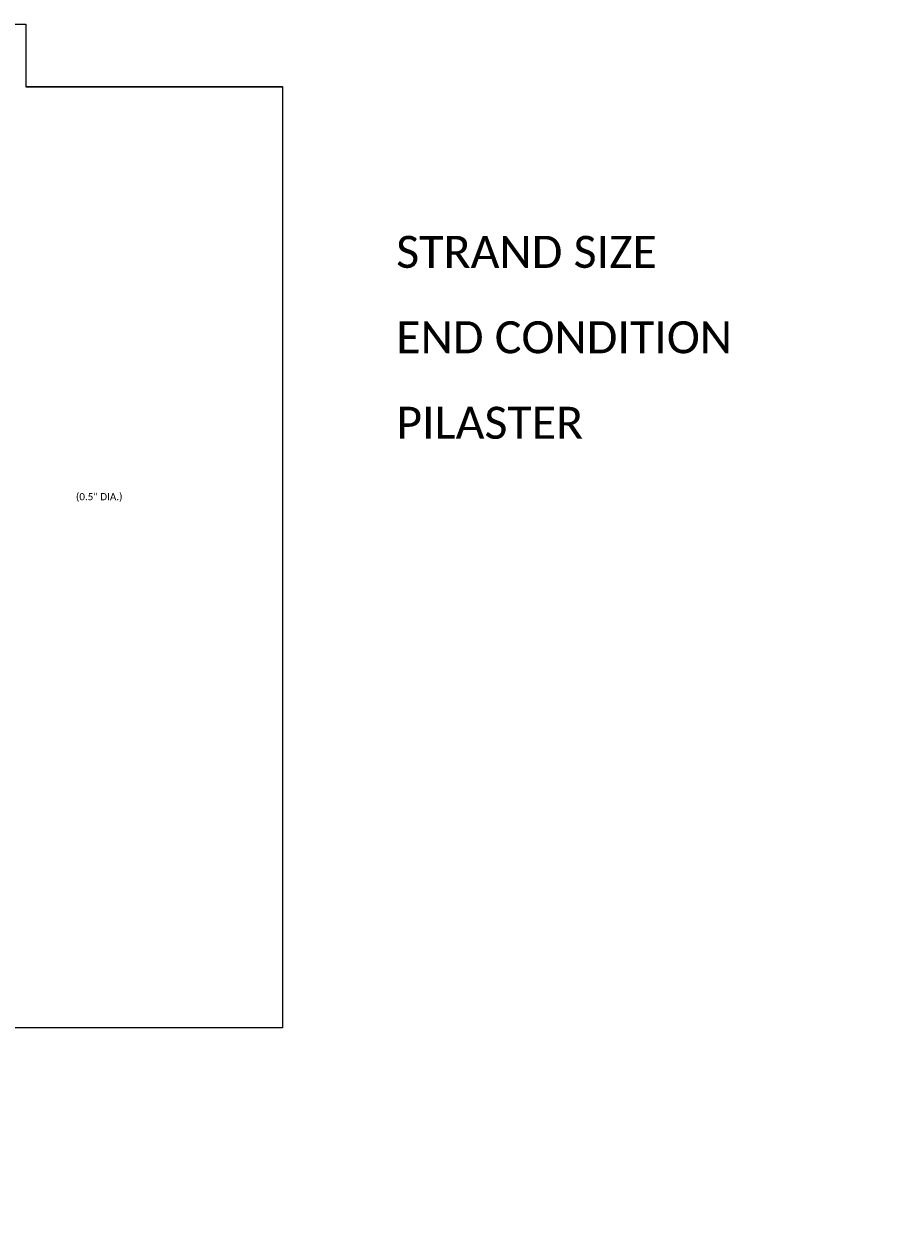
# Model space of a CAD drawing. Extents: x 23 to 884, y 6 to 258.
# Tile 10 of 11: x 346 to 531, y 6 to 258. Entities that reach past the tile are written whole.
import ezdxf
from ezdxf import colors
from ezdxf.entities.mleader import LeaderData, LeaderLine
from ezdxf.math import Vec2, Vec3

# ---------------------------------------------------------------- set-up
doc = ezdxf.new("R2010")
doc.units = 0
doc.header["$MEASUREMENT"] = 0
doc.linetypes.add('Wisdot7', pattern=[0.2875, 0.125, -0.05, 0.0625, -0.05])
doc.layers.add('B_ANNO_DIM', color=7, linetype='Continuous', lineweight=18)
doc.layers.add('B_ANNO_TEXT', color=7, linetype='Continuous', lineweight=18)
doc.layers.add('B_ANNO_NOPLOT', color=47, linetype='Continuous', lineweight=18, plot=False)
doc.styles.add('Annotative', font='calibri.ttf', dxfattribs={"height": 0.0625})
doc.styles.get("Standard").update_dxf_attribs({"font": 'calibri.ttf'})

# ---------------------------------------------------------------- blocks, each defined once
blk = doc.blocks.new('*U65')
at = {"layer": 'B_ANNO_NOPLOT', "flags": 128}
blk.add_lwpolyline([(15.35, -307.15), (15.35, -55.15), (339.28, -55.15), (339.28, -68.3), (393.35, -68.3), (393.35, -266.65), (331.92, -266.65), (331.92, -307.15)], close=True, dxfattribs=at)
at = {"layer": 'B_ANNO_TEXT', "insert": (417.35, -121.15), "char_height": 6.75, "width": 95.1709, "attachment_point": 4, "line_spacing_factor": 0.8}
blk.add_mtext('END CONDITION', dxfattribs=at)
blk = doc.blocks.new('*U138')
at = {"layer": 'B_ANNO_NOPLOT', "flags": 128}
blk.add_lwpolyline([(15.35, -307.15), (15.35, -55.15), (339.28, -55.15), (339.28, -68.3), (393.35, -68.3), (393.35, -266.65), (331.92, -266.65), (331.92, -307.15)], close=True, dxfattribs=at)
at = {"layer": 'B_ANNO_TEXT', "insert": (417.35, -103.15), "char_height": 6.75, "width": 95.1709, "attachment_point": 4, "line_spacing_factor": 0.8, "style": 'Annotative'}
blk.add_mtext('STRAND SIZE', dxfattribs=at)
at = {"layer": 'B_ANNO_TEXT', "insert": (349.82, -153.95), "char_height": 1.5, "width": 10.165, "attachment_point": 1, "style": 'Annotative'}
blk.add_mtext('(0.5" DIA.)', dxfattribs=at)
blk = doc.blocks.new('_Open30')
at = {"color": 0, "linetype": 'ByBlock', "lineweight": -2}
for p, q in [((-1, 0.27), (0, 0)), ((0, 0), (-1, -0.27)), ((0, 0), (-1, 0))]:
    blk.add_line(p, q, dxfattribs=at)
blk = doc.blocks.new('*U46')
at = {"layer": 'B_ANNO_NOPLOT', "flags": 128}
blk.add_lwpolyline([(22.5055, -324.5589), (22.5055, -72.5589), (346.4331, -72.5589), (346.4331, -85.7037), (400.5055, -85.7037), (400.5055, -284.0592), (339.0762, -284.0592), (339.0762, -324.5589)], close=True, dxfattribs=at)
at = {"layer": 'B_ANNO_TEXT', "insert": (424.5055, -156.5784), "char_height": 6.75, "width": 95.170864, "attachment_point": 4, "line_spacing_factor": 0.8}
blk.add_mtext('PILASTER', dxfattribs=at)
at = {"layer": 'B_ANNO_TEXT'}
for tag, p in [('BN2', (271.4017, -121.9246)), ('BN3', (271.3917, -124.4304))]:
    blk.add_attdef(tag, p, '', height=1.5, dxfattribs=at)
blk.add_attdef('BN4', (269.9976, -140.0074), '', height=1.5, rotation=90, dxfattribs=at)
at = {"layer": 'B_ANNO_DIM'}
ml = blk.add_multileader_mtext('Standard', dxfattribs=at)
ml.set_content('OUTSIDE FACE', color=256)
ml.set_leader_properties(color=256, linetype='ByLayer', lineweight=-1)
ml.set_arrow_properties(name='OPEN30')
ml.build(insert=Vec2(0, 0))
ml.multileader.update_dxf_attribs({"dogleg_length": 0.0625, "arrow_head_size": 1.5, "scale": 24})
ctx = ml.context
ctx.base_point, ctx.scale, ctx.char_height, ctx.arrow_head_size, ctx.landing_gap_size, ctx.plane_origin = Vec3(307.7009, -130.4022), 24, 1.5, 1.5, 0.75, Vec3(300.0632, -130.4022)
notes = []
notes.append((ctx, [(0, (1, 1, 0), (306.2009, -130.4022), (1, 0), 1.5, [(0, [(300.0632, -131.6318)], 0, [])])]))
ctx.mtext.insert, ctx.mtext.width, ctx.mtext.flow_direction = Vec3(308.4509, -129.643), 8.90231, 5
for ctx, leaders in notes:
    for number, flags, end, landing, length, lines in leaders:
        leader = LeaderData()
        leader.index, (leader.has_last_leader_line, leader.has_dogleg_vector, leader.attachment_direction) = number, flags
        leader.last_leader_point, leader.dogleg_vector, leader.dogleg_length = Vec3(end), Vec3(landing), length
        for number, points, colour, breaks in lines:
            line = LeaderLine()
            line.index, line.vertices, line.color, line.breaks = number, Vec3.list(points), colors.encode_raw_color(colour), breaks
            leader.lines.append(line)
        ctx.leaders.append(leader)

msp = doc.modelspace()

# ---------------------------------------------------------------- block references
at = {"linetype": 'Wisdot7'}
for name in ['*U65', '*U138']:
    msp.add_blockref(name, (7.15, 313.15), dxfattribs=at)

# ---------------------------------------------------------------- next in the draw order: block references
msp.add_blockref('*U46', (0, 330.56), dxfattribs=at)

doc.saveas('drawing.dxf')
